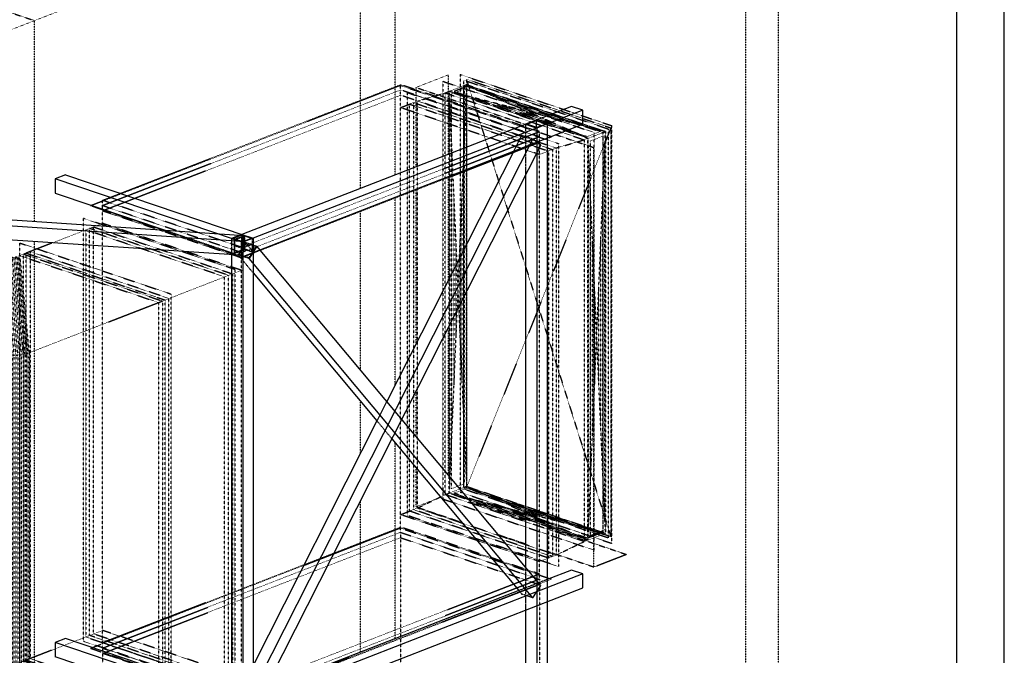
# Model space of a CAD drawing. Header units: millimetres. Extents: x -11738 to 23883, y -17414 to 12286.
# Tile 26 of 27: x 18078 to 23262, y 3346 to 6693. Entities that reach past the tile are written whole.
import ezdxf

# ---------------------------------------------------------------- set-up
doc = ezdxf.new("R2010")
doc.units = ezdxf.units.MM
for name, pattern in [('DXK_LINE_DOT1', [1.8814, 0.9407, -0.9407]), ('DXK_LINE_DOT2', [3.9198, 1.9599, -1.9599]), ('DXK_LINE_DOT4', [0.9408, 0.4704, -0.4704])]:
    doc.linetypes.add(name, pattern=pattern)

# ---------------------------------------------------------------- blocks, each defined once
blk = doc.blocks.new('Unknown-7906501-15078')
at = {"color": 7, "linetype": 'Continuous'}
for p, q in [((23261.9, -17414), (23261.9, 12286)), ((23011.9, -17164), (23011.9, 12036))]:
    blk.add_line(p, q, dxfattribs=at)
blk = doc.blocks.new('Part-7906501-16332 - 15113')
at = {"color": 5, "linetype": 'Continuous'}
for p, q in [((19248, 5562.2), (19193.5, 5541)), ((19199.1, 5541), (19248.2, 5560.1)), ((19248, 5562.2), (19306.5, 5542.4)), ((19248.2, 5560.1), (19300.9, 5542.3)), ((19193.5, 5541), (19252, 5521.2)), ((19251.8, 5523.2), (19199.1, 5541)), ((19300.9, 5542.3), (19251.8, 5523.2)), ((19306.5, 5542.4), (19252, 5521.2)), ((19252, 5521.2), (19252, -732.6)), ((19306.5, 5542.4), (19306.5, -711.4)), ((19193.5, 5455.6), (19193.5, 3099.1)), ((19193.5, 3013.8), (19193.5, -712.8)), ((19193.5, -712.8), (19252, -732.6)), ((19252, -732.6), (19306.5, -711.4))]:
    blk.add_line(p, q, dxfattribs=at)
at = {"color": 8, "linetype": 'DXK_LINE_DOT2'}
for p, q in [((19248.2, 5560.1), (19248.2, 5524.4)), ((19193.5, 5541), (19193.5, 5455.6)), ((19193.5, 3099.1), (19193.5, 3013.8))]:
    blk.add_line(p, q, dxfattribs=at)
blk = doc.blocks.new('Part-7906501-16333 - 15113')
at = {"color": 5, "linetype": 'Continuous'}
for p, q in [((20796.2, 6163.9), (20741.6, 6142.7)), ((20741.6, 6142.7), (20800.1, 6122.9)), ((20747.3, 6142.8), (20796.4, 6161.8)), ((20799.9, 6125), (20747.3, 6142.8)), ((20796.2, 6163.9), (20854.7, 6144.1)), ((20796.4, 6161.8), (20849, 6144)), ((20849, 6144), (20799.9, 6125)), ((20854.7, 6144.1), (20800.1, 6122.9)), ((20800.1, 6122.9), (20800.1, -130.9)), ((20854.7, 6144.1), (20854.7, -109.7)), ((20741.6, 5875.8), (20741.6, 3808.1)), ((20741.6, 3583.7), (20741.6, 3113.7)), ((20741.6, 2846.7), (20741.6, 779.1)), ((20741.6, 468.4), (20741.6, 38)), ((20741.6, -79), (20741.6, -111.1)), ((20741.6, -111.1), (20800.1, -130.9)), ((20800.1, -130.9), (20854.7, -109.7))]:
    blk.add_line(p, q, dxfattribs=at)
at = {"color": 8, "linetype": 'DXK_LINE_DOT2'}
for p, q in [((20741.6, 6142.7), (20741.6, 5875.8)), ((20796.4, 6161.8), (20796.4, 6126.2)), ((20741.6, 3808.1), (20741.6, 3583.7)), ((20741.6, 3113.7), (20741.6, 2846.7)), ((20741.6, 779.1), (20741.6, 468.4)), ((20741.6, 38), (20741.6, -79))]:
    blk.add_line(p, q, dxfattribs=at)
blk = doc.blocks.new('Part-7906501-16337 - 15113')
at = {"color": 5, "linetype": 'Continuous'}
for p, q in [((20983.7, 3794.9), (20854.7, 3744.8)), ((21042.2, 3775.1), (20983.7, 3794.9)), ((21042.2, 3775.1), (19306.5, 3100.5)), ((21042.2, 3700.6), (21042.2, 3775.1)), ((19306.5, 3026), (21042.2, 3700.6)), ((20705.6, 3686.8), (19369.4, 3167.5)), ((19306.5, 3100.5), (19306.5, 3026))]:
    blk.add_line(p, q, dxfattribs=at)
at = {"color": 8, "linetype": 'DXK_LINE_DOT2'}
for p, q in [((20854.7, 3744.8), (20705.6, 3686.8)), ((19369.4, 3167.5), (19248, 3120.3)), ((19248, 3045.8), (19248, 3120.3)), ((19248, 3120.3), (19306.5, 3100.5)), ((19303.6, 3097.8), (19251, 3115.6)), ((19251, 3115.6), (19251, 3048.5)), ((19303.6, 3069), (19251, 3048.5)), ((19303.6, 3030.7), (19303.6, 3097.8)), ((19306.5, 3026), (19248, 3045.8)), ((19251, 3048.5), (19303.6, 3030.7))]:
    blk.add_line(p, q, dxfattribs=at)
blk = doc.blocks.new('Part-7906501-48980 - 15113')
at = {"color": 4, "linetype": 'DXK_LINE_DOT4'}
for p, q in [((13621.2, 8221.1), (18155.5, 6688.6)), ((18155.5, 6688.6), (17985, 6622.3)), ((18155.5, 5629.1), (18155.5, 6688.6)), ((18155.5, 3187.2), (18155.5, 5525))]:
    blk.add_line(p, q, dxfattribs=at)
blk = doc.blocks.new('Part-7906501-16340 - 15113')
at = {"color": 5, "linetype": 'Continuous'}
for p, q in [((18319.2, 5876.1), (18264.7, 5854.9)), ((18319.2, 5876.1), (19262.7, 5557.2)), ((19208.1, 5536), (18264.7, 5854.9)), ((18264.7, 5854.9), (18264.7, 5780.3)), ((18264.7, 5780.3), (18849.5, 5582.7)), ((19262.7, 5557.2), (19208.1, 5536)), ((19259.9, 5552.4), (19259.2, 5552.2)), ((19259.9, 5552.4), (19259.9, 5526.4))]:
    blk.add_line(p, q, dxfattribs=at)
at = {"color": 8, "linetype": 'DXK_LINE_DOT2'}
for p, q in [((18849.5, 5582.7), (19208.1, 5461.5)), ((19259.2, 5552.2), (19210.8, 5533.4)), ((19262.7, 5482.7), (19262.7, 5557.2)), ((19208.1, 5461.5), (19208.1, 5536)), ((19210.8, 5466.3), (19210.8, 5533.4)), ((19259.9, 5485.3), (19210.8, 5501.9)), ((19259.9, 5526.4), (19259.9, 5485.3)), ((19262.7, 5482.7), (19208.1, 5461.5)), ((19259.9, 5485.3), (19210.8, 5466.3))]:
    blk.add_line(p, q, dxfattribs=at)
blk = doc.blocks.new('Part-7906501-48981 - 15113')
at = {"color": 4, "linetype": 'DXK_LINE_DOT4'}
for p, q in [((20054.9, 7426.8), (18155.5, 6688.6)), ((20054.9, 5875.8), (20054.9, 7426.8)), ((20054.9, 4769.9), (20054.9, 5758.7)), ((20054.9, 3433.9), (20054.9, 4465.3))]:
    blk.add_line(p, q, dxfattribs=at)
blk = doc.blocks.new('Part-7906501-16341 - 15113')
at = {"color": 5, "linetype": 'Continuous'}
for p, q in [((20983.7, 6236.8), (19248, 5562.2)), ((21042.2, 6217), (20983.7, 6236.8)), ((21042.2, 6217), (19306.5, 5542.4)), ((21042.2, 6142.4), (21042.2, 6217)), ((19306.5, 5467.8), (21042.2, 6142.4)), ((19248, 5562.2), (19306.5, 5542.4)), ((19306.5, 5542.4), (19306.5, 5467.8))]:
    blk.add_line(p, q, dxfattribs=at)
at = {"color": 8, "linetype": 'DXK_LINE_DOT2'}
for p, q in [((19248, 5487.6), (19248, 5562.2)), ((19303.6, 5539.7), (19251, 5557.5)), ((19251, 5557.5), (19251, 5490.4)), ((19303.6, 5510.8), (19251, 5490.4)), ((19303.6, 5472.6), (19303.6, 5539.7)), ((19306.5, 5467.8), (19248, 5487.6)), ((19251, 5490.4), (19303.6, 5472.6))]:
    blk.add_line(p, q, dxfattribs=at)
blk = doc.blocks.new('Part-7906501-16606 - 15113')
at = {"color": 5, "linetype": 'Continuous'}
for p, q in [((16042.1, 5770.4), (16027.5, 5741.9)), ((19259.2, 5555.3), (16042.1, 5770.4)), ((16027.5, 5741.9), (19244.7, 5526.8)), ((16027.5, 5741.9), (16027.5, 5740.8)), ((19233.2, 5453), (16049.1, 5665.9)), ((19244.7, 5526.8), (19259.2, 5555.3)), ((19245.8, 5525.3), (19258.5, 5550.1)), ((19258.5, 5550.1), (19258.5, 5525.9)), ((19259.2, 5555.3), (19259.2, 5526.1)), ((19244.7, 5526.8), (19244.7, 5525.6))]:
    blk.add_line(p, q, dxfattribs=at)
at = {"color": 8, "linetype": 'DXK_LINE_DOT2'}
for p, q in [((16027.5, 5740.8), (16027.5, 5667.3)), ((16049.1, 5665.9), (16027.5, 5667.3)), ((19244.7, 5525.6), (19244.7, 5452.2)), ((19245.4, 5524.5), (19245.8, 5525.3)), ((19245.4, 5457.4), (19245.4, 5524.5)), ((19258.5, 5525.9), (19258.5, 5483)), ((19259.2, 5526.1), (19259.2, 5480.7)), ((19244.7, 5452.2), (19233.2, 5453)), ((19259.2, 5480.7), (19244.7, 5452.2)), ((19258.5, 5483), (19245.4, 5483.9)), ((19258.5, 5483), (19245.4, 5457.4))]:
    blk.add_line(p, q, dxfattribs=at)
blk = doc.blocks.new('Part-7906501-16641 - 15113')
at = {"color": 8, "linetype": 'DXK_LINE_DOT2'}
for p, q in [((19227.4, 5455.2), (19268.7, 5520)), ((19269.6, 5515.8), (19232.4, 5457.5)), ((19268.7, 5520), (19327.2, 5500.2)), ((19305.9, 5472.3), (19269.6, 5515.8)), ((19322.2, 5498), (19269.6, 5515.8)), ((19285, 5439.7), (19322.2, 5498)), ((19227.4, 5455.2), (19306.5, 5360.5)), ((19285.9, 5435.5), (19227.4, 5455.2)), ((19232.4, 5457.5), (19285, 5439.7)), ((19958.8, 4580.2), (20037.5, 4486.1)), ((20705.6, 3686.8), (20721, 3668.4)), ((20779.5, 3648.7), (20721, 3668.4))]:
    blk.add_line(p, q, dxfattribs=at)
at = {"color": 5, "linetype": 'Continuous'}
for p, q in [((19327.2, 5500.2), (19285.9, 5435.5)), ((20820.8, 3713.4), (19327.2, 5500.2)), ((20779.5, 3648.7), (19285.9, 5435.5)), ((19306.5, 5360.5), (19958.8, 4580.2)), ((20037.5, 4486.1), (20705.6, 3686.8)), ((20779.5, 3648.7), (20820.8, 3713.4))]:
    blk.add_line(p, q, dxfattribs=at)
blk = doc.blocks.new('Part-7906501-16642 - 15113')
at = {"color": 8, "linetype": 'DXK_LINE_DOT2'}
for p, q in [((20721, 6084.4), (20678.8, 6001.2)), ((20779.5, 6064.7), (20721, 6084.4)), ((20010.7, 4682.6), (19958.8, 4580.2)), ((19306.5, 3292.9), (19227.4, 3136.6)), ((19227.4, 3136.6), (19285.9, 3116.9)), ((19227.4, 3136.6), (19268.7, 3104)), ((19269.6, 3104.6), (19232.4, 3134)), ((19232.4, 3134), (19285, 3116.2)), ((19269.6, 3104.6), (19276.8, 3119)), ((19285, 3116.2), (19322.2, 3086.9)), ((19268.7, 3104), (19327.2, 3084.2)), ((19322.2, 3086.9), (19269.6, 3104.6))]:
    blk.add_line(p, q, dxfattribs=at)
at = {"color": 5, "linetype": 'Continuous'}
for p, q in [((19285.9, 3116.9), (20779.5, 6064.7)), ((19327.2, 3084.2), (20820.8, 6032)), ((20820.8, 6032), (20779.5, 6064.7)), ((20678.8, 6001.2), (20010.7, 4682.6)), ((19958.8, 4580.2), (19306.5, 3292.9)), ((19327.2, 3084.2), (19285.9, 3116.9))]:
    blk.add_line(p, q, dxfattribs=at)
blk = doc.blocks.new('ReferenceModel-7906501-110540 - 15113')
at = {"color": 4, "linetype": 'DXK_LINE_DOT1'}
for p, q in [((17914.5, 5456.6), (17232.5, 5191.5)), ((17914.5, 3313), (17914.5, 5456.6)), ((18098.2, 3315.3), (18098.2, 5458.9)), ((18098.2, 5458.9), (18829.6, 5211.7)), ((17232.5, 5191.5), (17232.5, 3047.9)), ((18829.6, 5211.7), (18829.6, 3068.1)), ((17232.5, 3047.9), (17914.5, 3313)), ((18829.6, 3068.1), (18098.2, 3315.3))]:
    blk.add_line(p, q, dxfattribs=at)
blk = doc.blocks.new('Part-7906501-100702 - 15113')
at = {"color": 4, "linetype": 'DXK_LINE_DOT4'}
for p, q in [((19872.1, 5804.7), (19872.1, 7488.6)), ((22072.1, 6868.9), (22072.1, -4082.2)), ((21901.6, -4148.4), (21901.6, 6802.7)), ((20164.6, 6336.5), (20335.1, 6402.8)), ((20335.1, 5984.7), (20335.1, 6402.8)), ((20164.6, 6336.5), (20740, 6142.1)), ((20164.6, 5918.4), (20164.6, 6336.5)), ((20901.1, 6087.6), (21100.7, 6020.2)), ((21100.7, 3811.3), (21100.7, 6020.2)), ((20335.1, 5322.9), (20335.1, 5867.6)), ((20164.6, 4986.4), (20164.6, 5801.3)), ((19872.1, 4848.4), (19872.1, 5687.6)), ((20335.1, 4294.4), (20335.1, 5073.5)), ((20164.6, 4498.4), (20164.6, 4737)), ((19872.1, 4409), (19872.1, 4684)), ((20164.6, 4127.7), (20164.6, 4334)), ((19872.1, 3362.9), (19872.1, 4159.6)), ((20164.6, 4127.7), (20294.8, 4178.3)), ((20452.2, 4154.4), (20741.6, 4056.6)), ((20164.6, 4127.7), (20405, 4046.4)), ((20854.7, 4018.4), (21271.2, 3877.6)), ((20596.5, 3981.7), (20741.6, 3932.7)), ((20854.7, 3894.5), (21100.7, 3811.3)), ((21100.7, 3811.3), (21271.2, 3877.6))]:
    blk.add_line(p, q, dxfattribs=at)
blk = doc.blocks.new('ReferenceModel-7906501-110535 - 15113')
at = {"color": 4, "linetype": 'DXK_LINE_DOT1'}
for p, q in [((18127.1, 4938.7), (18809.1, 5203.8)), ((18809.1, 5203.8), (18809.1, 3060.2)), ((17254.4, 5184.1), (17254.4, 3040.5)), ((17254.4, 5184.1), (17985.8, 4936.9)), ((17985.8, 4936.9), (17985.8, 2793.3)), ((17985.8, 4936.9), (17993.3, 4934.6)), ((17993.3, 4934.6), (17993.3, 2791)), ((17993.3, 4934.6), (18001.3, 4932.6)), ((18001.3, 4932.6), (18001.3, 2789)), ((18001.3, 4932.6), (18009.9, 4930.9)), ((18009.9, 4930.9), (18009.9, 2787.3)), ((18009.9, 4930.9), (18018.9, 4929.5)), ((18018.9, 4929.5), (18018.9, 2785.9)), ((18018.9, 4929.5), (18028.3, 4928.4)), ((18028.3, 4928.4), (18028.3, 2784.8)), ((18028.3, 4928.4), (18037.9, 4927.7)), ((18037.9, 4927.7), (18037.9, 2784)), ((18037.9, 4927.7), (18047.6, 4927.3)), ((18047.6, 4927.3), (18047.6, 2783.6)), ((18047.6, 4927.3), (18057.5, 4927.2)), ((18057.5, 4927.2), (18067.2, 4927.5)), ((18057.5, 4927.2), (18057.5, 2783.6)), ((18067.2, 4927.5), (18076.9, 4928.2)), ((18067.2, 4927.5), (18067.2, 2783.9)), ((18076.9, 4928.2), (18086.3, 4929.1)), ((18076.9, 4928.2), (18076.9, 2784.5)), ((18086.3, 4929.1), (18095.4, 4930.5)), ((18086.3, 4929.1), (18086.3, 2785.5)), ((18095.4, 4930.5), (18104.2, 4932.1)), ((18095.4, 4930.5), (18104.2, 4932.1)), ((18095.4, 4930.5), (18095.4, 2786.8)), ((18104.2, 4932.1), (18112.4, 4934)), ((18104.2, 4932.1), (18112.4, 4934)), ((18104.2, 4932.1), (18104.2, 2788.5)), ((18112.4, 4934), (18120.1, 4936.2)), ((18112.4, 4934), (18112.4, 2790.4)), ((18120.1, 4936.2), (18127.1, 4938.7)), ((18120.1, 4936.2), (18127.1, 4938.7)), ((18120.1, 4936.2), (18120.1, 2792.6)), ((18127.1, 4938.7), (18127.1, 2795.1)), ((18127.1, 2795.1), (18809.1, 3060.2)), ((17254.4, 3040.5), (17985.8, 2793.3)), ((17985.8, 2793.3), (17993.3, 2791)), ((17993.3, 2791), (18001.3, 2789)), ((18001.3, 2789), (18009.9, 2787.3)), ((18009.9, 2787.3), (18018.9, 2785.9)), ((18018.9, 2785.9), (18028.3, 2784.8)), ((18028.3, 2784.8), (18037.9, 2784)), ((18037.9, 2784), (18047.6, 2783.6)), ((18047.6, 2783.6), (18057.5, 2783.6)), ((18057.5, 2783.6), (18067.2, 2783.9)), ((18067.2, 2783.9), (18076.9, 2784.5)), ((18076.9, 2784.5), (18086.3, 2785.5)), ((18086.3, 2785.5), (18095.4, 2786.8)), ((18095.4, 2786.8), (18104.2, 2788.5)), ((18095.4, 2786.8), (18104.2, 2788.5)), ((18104.2, 2788.5), (18112.4, 2790.4)), ((18104.2, 2788.5), (18112.4, 2790.4)), ((18112.4, 2790.4), (18120.1, 2792.6)), ((18120.1, 2792.6), (18127.1, 2795.1)), ((18120.1, 2792.6), (18127.1, 2795.1))]:
    blk.add_line(p, q, dxfattribs=at)
blk = doc.blocks.new('ReferenceModel-7906501-110529 - 15113')
at = {"color": 4, "linetype": 'DXK_LINE_DOT1'}
for p, q in [((20082.8, 6230.3), (20151, 6256.8)), ((20814.2, 5983.1), (20082.8, 6230.3)), ((20814.2, 5983.1), (20882.4, 6009.6)), ((20082.8, 4086.7), (20151, 4113.2)), ((20814.2, 3839.5), (20082.8, 4086.7)), ((20814.2, 3839.5), (20882.4, 3866))]:
    blk.add_line(p, q, dxfattribs=at)
blk = doc.blocks.new('ReferenceModel-7906501-110414 - 15113')
at = {"color": 4, "linetype": 'DXK_LINE_DOT1'}
for p, q in [((18514.2, 3355.8), (20082.8, 3965.5)), ((20082.8, 3965.5), (20814.2, 3718.3)), ((20814.2, 3718.3), (19245.6, 3108.7)), ((19245.6, 3108.7), (18514.2, 3355.8)), ((18514.2, 2666.1), (20082.8, 3275.8)), ((20082.8, 3275.8), (20814.2, 3028.6)), ((20814.2, 3028.6), (19245.6, 2419)), ((19245.6, 2419), (18514.2, 2666.1))]:
    blk.add_line(p, q, dxfattribs=at)
blk = doc.blocks.new('ReferenceModel-7906501-110412 - 15113')
at = {"color": 4, "linetype": 'DXK_LINE_DOT1'}
for p, q in [((20318.1, 6307.7), (21049.5, 6060.6)), ((20318.1, 4192.1), (20318.1, 6307.7)), ((20171.5, 6264.7), (20902.8, 6017.6)), ((20171.5, 4121.1), (20171.5, 6264.7)), ((20902.8, 6017.6), (20902.8, 3873.9)), ((21049.5, 6060.6), (21049.5, 3944.9)), ((21049.5, 3944.9), (20318.1, 4192.1)), ((20902.8, 3873.9), (20171.5, 4121.1))]:
    blk.add_line(p, q, dxfattribs=at)
blk = doc.blocks.new('ReferenceModel-7906501-110528 - 15113')
at = {"color": 4, "linetype": 'DXK_LINE_DOT1'}
for p, q in [((20080.6, 6346.5), (18450.6, 5713)), ((20877.8, 6077.1), (20080.6, 6346.5)), ((20082.8, 6323.5), (18514.2, 5713.8)), ((20082.8, 6295.5), (20082.8, 6323.5)), ((20814.2, 6076.3), (20082.8, 6323.5)), ((20082.8, 4021.4), (20082.8, 6295.5)), ((20814.2, 6048.3), (20082.8, 6295.5)), ((20814.2, 6076.3), (19245.6, 5466.6)), ((19247.8, 5443.6), (20877.8, 6077.1)), ((20814.2, 6048.3), (20814.2, 6076.3)), ((20814.2, 3774.2), (20814.2, 6048.3)), ((19247.8, 5443.6), (18450.6, 5713)), ((18514.2, 5685.9), (18514.2, 5713.8)), ((19245.6, 5466.6), (18514.2, 5713.8)), ((18514.2, 3411.8), (18514.2, 5685.9)), ((19245.6, 5438.7), (18514.2, 5685.9)), ((19245.6, 5438.7), (19245.6, 5466.6)), ((19245.6, 3164.6), (19245.6, 5438.7)), ((20814.2, 3774.2), (20082.8, 4021.4)), ((20082.8, 3993.5), (20082.8, 4021.4)), ((20814.2, 3746.3), (20814.2, 3774.2)), ((19245.6, 3164.6), (18514.2, 3411.8)), ((18514.2, 3383.8), (18514.2, 3411.8)), ((19245.6, 3136.6), (19245.6, 3164.6))]:
    blk.add_line(p, q, dxfattribs=at)
blk = doc.blocks.new('ReferenceModel-7906501-110536 - 15113')
at = {"color": 4, "linetype": 'DXK_LINE_DOT1'}
for p, q in [((17936.4, 5449.2), (17254.4, 5184.1)), ((17936.4, 5449.2), (17936.4, 5449.2)), ((17936.4, 5449.2), (17985.8, 4936.9)), ((17936.4, 5449.2), (17936.4, 5449.2)), ((17943.9, 5446.9), (17993.3, 4934.6)), ((17952, 5444.9), (18001.3, 4932.6)), ((18054.8, 5444.3), (18063, 5446.3)), ((18054.8, 5444.3), (18104.2, 4932.1)), ((18063, 5446.3), (18112.4, 4934)), ((18070.7, 5448.5), (18077.7, 5451)), ((18070.7, 5448.5), (18120.1, 4936.2)), ((18077.7, 5451), (18127.1, 4938.7)), ((18077.7, 5451), (18077.7, 5451)), ((18077.7, 5451), (18809.1, 5203.8)), ((18077.7, 5451), (18077.7, 5451)), ((17960.6, 5443.1), (18009.9, 4930.9)), ((17969.6, 5441.7), (18018.9, 4929.5)), ((17978.9, 5440.7), (18028.3, 4928.4)), ((17988.5, 5439.9), (18037.9, 4927.7)), ((17998.3, 5439.5), (18047.6, 4927.3)), ((18008.1, 5439.5), (18057.5, 4927.2)), ((18017.9, 5439.8), (18067.2, 4927.5)), ((18027.5, 5440.4), (18076.9, 4928.2)), ((18037, 5441.4), (18046.1, 5442.7)), ((18037, 5441.4), (18086.3, 4929.1)), ((18046.1, 5442.7), (18095.4, 4930.5))]:
    blk.add_line(p, q, dxfattribs=at)
blk = doc.blocks.new('ReferenceModel-7906501-110548 - 15113')
at = {"color": 4, "linetype": 'DXK_LINE_DOT1'}
for p, q in [((18514.2, 5741.8), (20082.8, 6351.4)), ((20082.8, 6323.5), (20082.8, 6351.4)), ((20814.2, 6104.3), (20082.8, 6351.4)), ((19245.6, 5494.6), (20814.2, 6104.3)), ((20814.2, 6076.3), (20814.2, 6104.3)), ((18514.2, 5713.8), (18514.2, 5741.8)), ((19245.6, 5494.6), (18514.2, 5741.8)), ((19245.6, 5466.6), (19245.6, 5494.6))]:
    blk.add_line(p, q, dxfattribs=at)
blk = doc.blocks.new('ReferenceModel-7906501-110409 - 15113')
at = {"color": 4, "linetype": 'DXK_LINE_DOT1'}
for p, q in [((20397.7, 6404.5), (20397.7, 4205)), ((20397.7, 6404.5), (21194.9, 6135.1)), ((20305.7, 6368.8), (20305.7, 4169.2)), ((20305.7, 6368.8), (21102.8, 6099.3)), ((20417, 6346.2), (20338.6, 6315.7)), ((20338.6, 4200), (20338.6, 6315.7)), ((20338.6, 6315.7), (21069.9, 6068.5)), ((21194.9, 3935.6), (21194.9, 6135.1)), ((21148.3, 6099), (21069.9, 6068.5)), ((21069.9, 3952.9), (21069.9, 6068.5)), ((21102.8, 3899.8), (21102.8, 6099.3)), ((20417, 4230.5), (20338.6, 4200)), ((20338.6, 4200), (21069.9, 3952.9)), ((20397.7, 4205), (21194.9, 3935.6)), ((20305.7, 4169.2), (21102.8, 3899.8)), ((21148.3, 3983.3), (21069.9, 3952.9))]:
    blk.add_line(p, q, dxfattribs=at)
blk = doc.blocks.new('ReferenceModel-7906501-110413 - 15113')
at = {"color": 4, "linetype": 'DXK_LINE_DOT1'}
for p, q in [((18450.6, 3383), (20080.6, 4016.5)), ((18514.2, 3383.8), (20082.8, 3993.5)), ((20080.6, 4016.5), (20877.8, 3747.1)), ((20082.8, 3993.5), (20814.2, 3746.3)), ((20082.8, 3993.5), (20082.8, 3247.8)), ((20814.2, 3746.3), (19245.6, 3136.6)), ((20877.8, 3747.1), (19247.8, 3113.6)), ((20814.2, 3746.3), (20814.2, 3000.7)), ((18450.6, 3383), (19247.8, 3113.6)), ((18514.2, 3383.8), (19245.6, 3136.6)), ((18514.2, 3383.8), (18514.2, 2638.2)), ((19245.6, 3136.6), (19245.6, 2391))]:
    blk.add_line(p, q, dxfattribs=at)
blk = doc.blocks.new('ReferenceModel-7906501-110408 - 15113')
at = {"color": 4, "linetype": 'DXK_LINE_DOT1'}
for p, q in [((20429.6, 6380.4), (21190.3, 3970.4)), ((20429.6, 6380.4), (21190.3, 6123.3)), ((20429.6, 6380.4), (20429.6, 4227.4)), ((20416, 4222.1), (20416, 6375.1)), ((20416, 6375.1), (21176.6, 6118)), ((20417, 6346.2), (20430.6, 6351.5)), ((20417, 4230.5), (20417, 6346.2)), ((20417, 6346.2), (21148.3, 6099)), ((20430.6, 6351.5), (20430.6, 4235.8)), ((20430.6, 6351.5), (21162, 6104.3)), ((21190.3, 6123.3), (20429.6, 4227.4)), ((21176.6, 6118), (21176.6, 3965.1)), ((21190.3, 6123.3), (21190.3, 3970.4)), ((21148.3, 6099), (21162, 6104.3)), ((21148.3, 6099), (21148.3, 3983.3)), ((21162, 6104.3), (21162, 3988.6)), ((20416, 4222.1), (21176.6, 3965.1)), ((20417, 4230.5), (20430.6, 4235.8)), ((20417, 4230.5), (21148.3, 3983.3)), ((21190.3, 3970.4), (20429.6, 4227.4)), ((20430.6, 4235.8), (21162, 3988.6)), ((21148.3, 3983.3), (21162, 3988.6))]:
    blk.add_line(p, q, dxfattribs=at)
blk = doc.blocks.new('ReferenceModel-7906501-110410 - 15113')
at = {"color": 4, "linetype": 'DXK_LINE_DOT1'}
for p, q in [((20430.6, 6351.5), (20338.6, 4200)), ((20350.5, 6301.7), (20418.7, 6328.2)), ((20433.3, 6341.9), (20365.1, 6315.4)), ((20418.7, 6328.2), (20418.7, 4249.8)), ((21069.9, 6068.5), (20430.6, 6351.5)), ((21135.4, 6104.6), (20433.3, 6341.9)), ((21137.6, 6110.6), (20449.6, 6343.1)), ((20338.6, 6315.7), (20430.6, 4235.8)), ((21162, 6104.3), (20338.6, 6315.7)), ((20350.5, 4223.3), (20350.5, 6301.7)), ((21051, 6076.9), (20363, 6309.4)), ((20365.1, 6315.4), (21067.2, 6078.1)), ((20427.9, 6287.7), (20427.9, 4297.4)), ((20975.8, 6110.2), (20459.8, 6284.6)), ((21040.8, 6135.4), (20524.8, 6309.8)), ((20943.9, 6160.3), (20599.9, 6276.5)), ((20341.3, 6254.1), (20341.3, 4263.8)), ((20900.6, 6143.4), (20556.6, 6259.7)), ((20825.5, 6176.7), (20653.4, 6234.9)), ((20847.1, 6185.1), (20675.1, 6243.3)), ((21067.2, 6078.1), (21135.4, 6104.6)), ((21069.9, 3952.9), (21162, 6104.3)), ((21162, 3988.6), (21069.9, 6068.5)), ((21150.1, 6081), (21081.9, 6054.5)), ((21150.1, 4002.6), (21150.1, 6081)), ((20417.1, 6034.7), (20417.1, 4542)), ((21081.9, 6054.5), (21081.9, 3976.1)), ((21159.3, 4050.3), (21159.3, 6040.6)), ((20352.1, 6009.5), (20352.1, 4516.8)), ((21072.6, 4016.6), (21072.6, 6006.9)), ((20362.9, 5764.9), (20362.9, 4769.8)), ((20406.3, 5781.7), (20406.3, 4786.6)), ((21083.5, 4269.6), (21083.5, 5762.3)), ((21148.4, 4294.8), (21148.4, 5787.6)), ((20373.8, 5520.3), (20373.8, 5022.8)), ((20395.4, 5528.8), (20395.4, 5031.2)), ((21094.3, 4522.6), (21094.3, 5517.7)), ((21137.6, 4539.4), (21137.6, 5534.6)), ((21105.1, 4775.6), (21105.1, 5273.2)), ((21126.8, 4784), (21126.8, 5281.6)), ((20338.6, 4200), (21162, 3988.6)), ((20418.7, 4249.8), (20350.5, 4223.3)), ((20365.1, 4199.7), (20433.3, 4226.2)), ((21067.2, 3962.4), (20365.1, 4199.7)), ((20430.6, 4235.8), (21069.9, 3952.9)), ((20433.3, 4226.2), (21135.4, 3988.9)), ((20449.6, 4227.4), (21137.6, 3994.9)), ((20363, 4193.8), (21051, 3961.2)), ((20459.8, 4168.9), (20975.8, 3994.5)), ((20524.8, 4194.2), (21040.8, 4019.8)), ((20599.9, 4160.9), (20943.9, 4044.6)), ((20556.6, 4144.1), (20900.6, 4027.8)), ((20653.4, 4119.2), (20825.5, 4061.1)), ((20675.1, 4127.6), (20847.1, 4069.5)), ((21081.9, 3976.1), (21150.1, 4002.6)), ((21135.4, 3988.9), (21067.2, 3962.4))]:
    blk.add_line(p, q, dxfattribs=at)
blk = doc.blocks.new('ReferenceModel-7906501-110411 - 15113')
at = {"color": 4, "linetype": 'DXK_LINE_DOT1'}
for p, q in [((20118.1, 6309.8), (20915.3, 6040.4)), ((20118.1, 6309.8), (20118.1, 4082.3)), ((20171.5, 6264.7), (20318.1, 6307.7)), ((20318.1, 6307.7), (20338.6, 6315.7)), ((20151, 6256.8), (20171.5, 6264.7)), ((20151, 6256.8), (20882.4, 6009.6)), ((20151, 6256.8), (20151, 4113.2)), ((21049.5, 6060.6), (21069.9, 6068.5)), ((20882.4, 6009.6), (20902.8, 6017.6)), ((20902.8, 6017.6), (21049.5, 6060.6)), ((20915.3, 6040.4), (20915.3, 3812.9)), ((20882.4, 6009.6), (20882.4, 3866)), ((20318.1, 4192.1), (20338.6, 4200)), ((20171.5, 4121.1), (20318.1, 4192.1)), ((20151, 4113.2), (20171.5, 4121.1)), ((20882.4, 3866), (20151, 4113.2)), ((20915.3, 3812.9), (20118.1, 4082.3)), ((20902.8, 3873.9), (21049.5, 3944.9)), ((21049.5, 3944.9), (21069.9, 3952.9)), ((20882.4, 3866), (20902.8, 3873.9))]:
    blk.add_line(p, q, dxfattribs=at)
blk = doc.blocks.new('ReferenceModel-7906501-110530 - 15113')
at = {"color": 4, "linetype": 'DXK_LINE_DOT1'}
for p, q in [((19210.3, 5377.7), (18413.1, 5647.2)), ((18413.1, 3419.7), (18413.1, 5647.2)), ((18514.2, 5620.6), (18446, 5594.1)), ((19245.6, 5373.4), (18514.2, 5620.6)), ((19177.4, 5346.9), (18446, 5594.1)), ((18446, 3450.5), (18446, 5594.1)), ((19245.6, 5373.4), (19177.4, 5346.9)), ((19177.4, 3203.3), (19177.4, 5346.9)), ((19210.3, 5377.7), (19210.3, 3150.2)), ((18514.2, 3477), (18446, 3450.5)), ((19245.6, 3229.8), (18514.2, 3477)), ((19177.4, 3203.3), (18446, 3450.5)), ((19210.3, 3150.2), (18413.1, 3419.7)), ((19245.6, 3229.8), (19177.4, 3203.3))]:
    blk.add_line(p, q, dxfattribs=at)
blk = doc.blocks.new('ReferenceModel-7906501-110531 - 15113')
at = {"color": 4, "linetype": 'DXK_LINE_DOT1'}
for p, q in [((20082.8, 6295.5), (18514.2, 5685.9)), ((20130.6, 4105.2), (20130.6, 6248.8)), ((20130.6, 6248.8), (20861.9, 6001.6)), ((19245.6, 5438.7), (20814.2, 6048.3)), ((20861.9, 6001.6), (20861.9, 3858)), ((18466.5, 3458.4), (18466.5, 5602.1)), ((18466.5, 5602.1), (19197.8, 5354.9)), ((19197.8, 5354.9), (19197.8, 3211.3)), ((20861.9, 3858), (20130.6, 4105.2)), ((20082.8, 4021.4), (18514.2, 3411.8)), ((19245.6, 3164.6), (20814.2, 3774.2)), ((19197.8, 3211.3), (18466.5, 3458.4))]:
    blk.add_line(p, q, dxfattribs=at)
blk = doc.blocks.new('ReferenceModel-7906501-110539 - 15113')
at = {"color": 4, "linetype": 'DXK_LINE_DOT1'}
for p, q in [((18078.9, 3289.8), (18078.9, 5517.3)), ((18078.9, 5517.3), (18876.1, 5247.9)), ((18077.7, 5451), (18098.2, 5458.9)), ((18098.2, 5458.9), (18111.8, 5464.2)), ((18111.8, 3320.6), (18111.8, 5464.2)), ((18111.8, 5464.2), (18843.2, 5217)), ((18876.1, 3020.4), (18876.1, 5247.9)), ((18809.1, 5203.8), (18829.6, 5211.7)), ((18829.6, 5211.7), (18843.2, 5217)), ((18843.2, 3073.4), (18843.2, 5217)), ((18098.2, 3315.3), (18111.8, 3320.6)), ((18111.8, 3320.6), (18843.2, 3073.4)), ((18077.7, 3307.3), (18098.2, 3315.3)), ((18876.1, 3020.4), (18078.9, 3289.8)), ((18809.1, 3060.2), (18829.6, 3068.1)), ((18829.6, 3068.1), (18843.2, 3073.4))]:
    blk.add_line(p, q, dxfattribs=at)
blk = doc.blocks.new('ReferenceModel-7906501-110541 - 15113')
at = {"color": 4, "linetype": 'DXK_LINE_DOT1'}
for p, q in [((18446, 5594.1), (18111.8, 5464.2)), ((19177.4, 5346.9), (18843.2, 5217)), ((18446, 3450.5), (18111.8, 3320.6)), ((19177.4, 3203.3), (18843.2, 3073.4))]:
    blk.add_line(p, q, dxfattribs=at)
blk = doc.blocks.new('ReferenceModel-7906501-110542 - 15113')
at = {"color": 4, "linetype": 'DXK_LINE_DOT1'}
for p, q in [((18425.6, 5586.2), (18425.6, 3442.5)), ((19156.9, 5339), (18425.6, 5586.2)), ((18132.3, 5472.2), (18132.3, 3328.6)), ((18863.7, 5225), (18132.3, 5472.2)), ((19156.9, 3195.4), (19156.9, 5339)), ((18863.7, 3081.4), (18863.7, 5225)), ((18425.6, 3442.5), (19156.9, 3195.4)), ((18132.3, 3328.6), (18863.7, 3081.4))]:
    blk.add_line(p, q, dxfattribs=at)
blk = doc.blocks.new('Part-7906501-115785 - 15113')
at = {"color": 5, "linetype": 'Continuous'}
for p, q in [((18319.2, 3434.2), (18264.7, 3413)), ((19193.5, 3138.8), (18319.2, 3434.2)), ((19208.1, 3094.2), (18264.7, 3413)), ((18264.7, 3413), (18264.7, 3338.5)), ((18849.5, 3140.8), (18264.7, 3338.5))]:
    blk.add_line(p, q, dxfattribs=at)
at = {"color": 8, "linetype": 'DXK_LINE_DOT2'}
for p, q in [((19208.1, 3019.6), (18849.5, 3140.8)), ((19262.7, 3115.4), (19193.5, 3138.8)), ((19262.7, 3115.4), (19208.1, 3094.2)), ((19210.8, 3091.5), (19259.9, 3110.6)), ((19259.9, 3110.6), (19259.9, 3043.5)), ((19262.7, 3040.8), (19262.7, 3115.4)), ((19208.1, 3019.6), (19208.1, 3094.2)), ((19210.8, 3024.4), (19210.8, 3091.5)), ((19259.9, 3043.5), (19210.8, 3060.1)), ((19262.7, 3040.8), (19208.1, 3019.6)), ((19259.9, 3043.5), (19210.8, 3024.4))]:
    blk.add_line(p, q, dxfattribs=at)

msp = doc.modelspace()

# ---------------------------------------------------------------- block references
for name in ['Unknown-7906501-15078', 'Part-7906501-48980 - 15113', 'Part-7906501-100702 - 15113', 'Part-7906501-48981 - 15113', 'ReferenceModel-7906501-110409 - 15113', 'ReferenceModel-7906501-110408 - 15113', 'ReferenceModel-7906501-110528 - 15113', 'ReferenceModel-7906501-110548 - 15113', 'ReferenceModel-7906501-110410 - 15113', 'ReferenceModel-7906501-110531 - 15113', 'ReferenceModel-7906501-110411 - 15113', 'ReferenceModel-7906501-110412 - 15113', 'Part-7906501-16341 - 15113', 'ReferenceModel-7906501-110529 - 15113', 'Part-7906501-16333 - 15113', 'Part-7906501-16642 - 15113', 'Part-7906501-16340 - 15113', 'Part-7906501-16606 - 15113', 'ReferenceModel-7906501-110530 - 15113', 'ReferenceModel-7906501-110541 - 15113', 'ReferenceModel-7906501-110542 - 15113', 'Part-7906501-16332 - 15113', 'ReferenceModel-7906501-110539 - 15113', 'Part-7906501-16641 - 15113', 'ReferenceModel-7906501-110540 - 15113', 'ReferenceModel-7906501-110536 - 15113', 'ReferenceModel-7906501-110535 - 15113', 'ReferenceModel-7906501-110413 - 15113', 'ReferenceModel-7906501-110414 - 15113', 'Part-7906501-16337 - 15113', 'Part-7906501-115785 - 15113']:
    msp.add_blockref(name, (0, 0))

doc.saveas('drawing.dxf')
